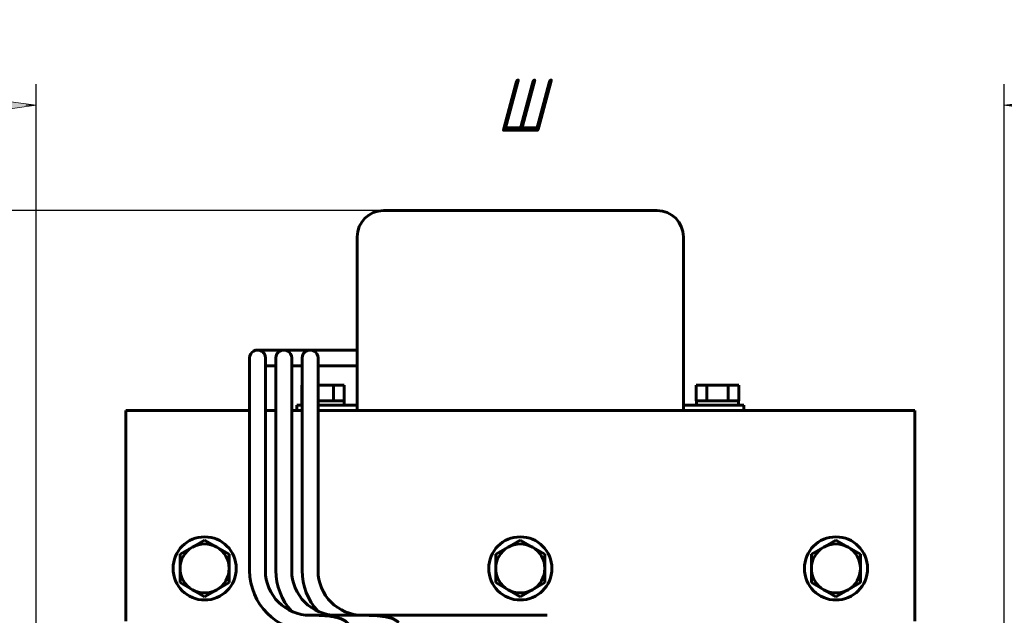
# Model space of a CAD drawing. Header units: millimetres. Extents: x 0 to 297, y 0 to 420.
# Tile 8 of 10: x 64 to 158, y 182 to 239. Entities that reach past the tile are written whole.
import ezdxf

# ---------------------------------------------------------------- set-up
doc = ezdxf.new("R2010")
doc.units = ezdxf.units.MM
doc.linetypes.add('K5LT_BASIC', pattern=[0])
doc.linetypes.add('K5LT_THIN', pattern=[0])
doc.layers.add('Системный слой', color=7, linetype='Continuous')
doc.styles.add('KDIMTEXTSTYLE', font='GOST_AU.SHX', dxfattribs={"width": 0.96, "oblique": 15, "height": 5})
doc.dimstyles.new('KDIMSTYLE (0.50)', dxfattribs={"dimtxt": 5, "dimasz": 1, "dimexe": 2, "dimexo": 0, "dimgap": 1, "dimtad": 1, "dimlfac": 2, "dimtxsty": 'KDIMTEXTSTYLE', "dimsah": 1, "dimcen": 0, "dimdle": 1, "dimadec": 0, "dimazin": 0, "dimtfac": 0.667, "dimtmove": 0, "dimatfit": 3, "dimfxl": 1, "dimtvp": 1, "dimtolj": 1, "dimtzin": 0, "dimarcsym": 0})

# ---------------------------------------------------------------- blocks, each defined once
blk = doc.blocks.new('U26')
at = {"layer": 'Системный слой', "color": 150, "linetype": 'K5LT_BASIC', "lineweight": 60, "true_color": 0x0080ff}
for p, q in [((91.115, 202.134), (90.946, 202.134)), ((96.342, 202.134), (92.615, 202.134))]:
    blk.add_line(p, q, dxfattribs=at)
blk = doc.blocks.new('U27')
at = {"layer": 'Системный слой', "color": 150, "linetype": 'K5LT_BASIC', "lineweight": 60, "true_color": 0x0080ff}
for p, q in [((94.123, 202.55), (94.102, 202.55)), ((95.112, 202.55), (95.091, 202.55))]:
    blk.add_line(p, q, dxfattribs=at)
blk = doc.blocks.new('U28')
at = {"layer": 'Системный слой', "color": 150, "linetype": 'K5LT_BASIC', "lineweight": 60, "true_color": 0x0080ff}
for p, q in [((91.092, 202.55), (91.115, 202.55)), ((92.615, 202.55), (94.06, 202.55)), ((94.123, 202.55), (95.091, 202.55))]:
    blk.add_line(p, q, dxfattribs=at)
blk = doc.blocks.new('U29')
at = {"layer": 'Системный слой', "color": 150, "linetype": 'K5LT_BASIC', "lineweight": 60, "true_color": 0x0080ff}
for p, q in [((129.623, 202.55), (129.581, 202.55)), ((131.602, 202.55), (131.56, 202.55))]:
    blk.add_line(p, q, dxfattribs=at)
blk = doc.blocks.new('U30')
at = {"layer": 'Системный слой', "color": 150, "linetype": 'K5LT_BASIC', "lineweight": 60, "true_color": 0x0080ff}
for p, q in [((128.592, 202.55), (128.571, 202.55)), ((129.581, 202.55), (129.56, 202.55))]:
    blk.add_line(p, q, dxfattribs=at)
blk = doc.blocks.new('U31')
at = {"layer": 'Системный слой', "color": 150, "linetype": 'K5LT_BASIC', "lineweight": 60, "true_color": 0x0080ff}
for p, q in [((131.623, 202.55), (131.602, 202.55)), ((132.612, 202.55), (132.591, 202.55))]:
    blk.add_line(p, q, dxfattribs=at)
blk = doc.blocks.new('U32')
at = {"layer": 'Системный слой', "color": 150, "linetype": 'K5LT_BASIC', "lineweight": 60, "true_color": 0x0080ff}
for p, q in [((128.592, 202.55), (129.56, 202.55)), ((129.623, 202.55), (131.56, 202.55)), ((131.623, 202.55), (132.591, 202.55))]:
    blk.add_line(p, q, dxfattribs=at)
blk = doc.blocks.new('U34')
at = {"layer": 'Системный слой', "color": 150, "linetype": 'K5LT_BASIC', "lineweight": 60, "true_color": 0x0080ff}
for p, q in [((74.342, 201.635), (86.115, 201.635)), ((87.615, 201.635), (88.615, 201.635)), ((90.115, 201.635), (91.115, 201.635)), ((92.615, 201.635), (96.342, 201.635)), ((127.342, 201.635), (149.342, 201.635))]:
    blk.add_line(p, q, dxfattribs=at)
blk = doc.blocks.new('KDIMARROW_01')
at = {"layer": 'Системный слой'}
blk.add_hatch(color=0, dxfattribs=at).paths.add_polyline_path([(0, 0), (-5, 0.658), (-4.5, 0), (-5, -0.658)])
at = {"layer": 'Системный слой', "color": 0, "linetype": 'K5LT_THIN', "lineweight": 18}
for p, q in [((-4.5, 0), (-5, 0.658)), ((-5, 0.658), (0, 0)), ((0, 0), (-5, -0.658)), ((-5, -0.658), (-4.5, 0)), ((0, 0), (-1, 0))]:
    blk.add_line(p, q, dxfattribs=at)

msp = doc.modelspace()

# ---------------------------------------------------------------- linework, layer by layer
at = {"layer": 'Системный слой', "color": 150, "linetype": 'K5LT_BASIC', "lineweight": 60, "true_color": 0x0080ff}
for p, q in [((98.8417, 220.6343), (124.8417, 220.6343)), ((96.3417, 202.1343), (96.3417, 218.1343)), ((127.3417, 218.1343), (127.3417, 202.1343)), ((86.8651, 207.3843), (89.3651, 207.3843)), ((89.3651, 207.3843), (91.8651, 207.3843)), ((91.8652, 207.3843), (94.3651, 207.3843)), ((96.3417, 207.3843), (94.3651, 207.3843)), ((86.1151, 204.1343), (86.1151, 206.6343)), ((87.6151, 204.1343), (87.6151, 206.6343)), ((87.6151, 205.8843), (88.6151, 205.8843)), ((88.6151, 204.1343), (88.6151, 206.6343)), ((90.1151, 204.1343), (90.1151, 206.6343)), ((90.1151, 205.8843), (91.1151, 205.8843)), ((91.1151, 204.1343), (91.1151, 206.6343)), ((92.6151, 204.1343), (92.6151, 206.6343)), ((92.6151, 205.8843), (94.3651, 205.8843)), ((96.3417, 205.8843), (94.3651, 205.8843)), ((86.1151, 204.1343), (86.1151, 186.4293)), ((87.6151, 204.1343), (87.6151, 186.4293)), ((88.6151, 204.1343), (88.6151, 186.4293)), ((90.1151, 204.1343), (90.1151, 186.4293)), ((91.071, 204.0495), (91.071, 202.5495)), ((91.071, 204.0495), (91.1151, 204.0495)), ((91.1151, 204.1343), (91.1151, 186.4293)), ((92.6151, 204.1343), (92.6151, 186.4293)), ((94.102, 204.0495), (92.6151, 204.0495)), ((94.102, 204.0495), (95.1124, 204.0495)), ((94.102, 204.0495), (94.102, 202.5495)), ((95.1124, 204.0495), (95.1124, 202.5495)), ((128.571, 204.0495), (128.571, 202.5495)), ((128.571, 204.0495), (129.5813, 204.0495)), ((129.5813, 204.0495), (129.5813, 202.5495)), ((131.602, 204.0495), (129.5813, 204.0495)), ((131.602, 204.0495), (131.602, 202.5495)), ((131.602, 204.0495), (132.6124, 204.0495)), ((132.6124, 204.0495), (132.6124, 202.5495)), ((90.9461, 202.1343), (90.605, 202.1343)), ((90.605, 202.1343), (90.605, 201.6345)), ((91.092, 202.5495), (91.071, 202.5495)), ((91.0917, 202.1343), (91.0917, 202.5495)), ((94.102, 202.5495), (94.0599, 202.5495)), ((95.0917, 202.1343), (95.0917, 202.5495)), ((96.3417, 201.6345), (96.3417, 202.1343)), ((127.3417, 202.1343), (127.3417, 201.6345)), ((132.7372, 202.1343), (127.3417, 202.1343)), ((128.5917, 202.1343), (128.5917, 202.5495)), ((132.5917, 202.1343), (132.5917, 202.5495)), ((133.0784, 202.1343), (132.7372, 202.1343)), ((133.0784, 202.1343), (133.0784, 201.6345)), ((74.3417, 200.1345), (74.3417, 201.6345)), ((96.3417, 201.6343), (98.8417, 201.6343)), ((124.8417, 201.6343), (98.8417, 201.6343)), ((124.8417, 201.6343), (127.3417, 201.6343)), ((149.3417, 200.1345), (149.3417, 201.6345)), ((74.3417, 200.1345), (74.3417, 181.6345)), ((149.3417, 200.1345), (149.3417, 181.6345)), ((81.8417, 189.3296), (80.6747, 188.6558)), ((83.0087, 188.6558), (81.8417, 189.3296)), ((111.8417, 189.3296), (110.6747, 188.6558)), ((113.0087, 188.6558), (111.8417, 189.3296)), ((141.8417, 189.3296), (140.6747, 188.6558)), ((143.0087, 188.6558), (141.8417, 189.3296)), ((80.6747, 188.6558), (79.5077, 187.9821)), ((84.1757, 187.9821), (83.0087, 188.6558)), ((110.6747, 188.6558), (109.5077, 187.9821)), ((114.1757, 187.9821), (113.0087, 188.6558)), ((140.6747, 188.6558), (139.5077, 187.9821)), ((144.1757, 187.9821), (143.0087, 188.6558)), ((79.5077, 187.9821), (79.5077, 186.6345)), ((84.1757, 186.6345), (84.1757, 187.9821)), ((109.5077, 187.9821), (109.5077, 186.6345)), ((114.1757, 186.6345), (114.1757, 187.9821)), ((139.5077, 187.9821), (139.5077, 186.6345)), ((144.1757, 186.6345), (144.1757, 187.9821)), ((79.5077, 186.6345), (79.5077, 185.287)), ((84.1757, 185.287), (84.1757, 186.6345)), ((109.5077, 186.6345), (109.5077, 185.287)), ((114.1757, 185.287), (114.1757, 186.6345)), ((139.5077, 186.6345), (139.5077, 185.287)), ((144.1757, 185.287), (144.1757, 186.6345)), ((79.5077, 185.287), (80.6747, 184.6132)), ((83.0087, 184.6132), (84.1757, 185.287)), ((109.5077, 185.287), (110.6747, 184.6132)), ((113.0087, 184.6132), (114.1757, 185.287)), ((139.5077, 185.287), (140.6747, 184.6132)), ((143.0087, 184.6132), (144.1757, 185.287)), ((80.6747, 184.6132), (81.8417, 183.9395)), ((81.8417, 183.9395), (83.0087, 184.6132)), ((110.6747, 184.6132), (111.8417, 183.9395)), ((111.8417, 183.9395), (113.0087, 184.6132)), ((140.6747, 184.6132), (141.8417, 183.9395)), ((141.8417, 183.9395), (143.0087, 184.6132)), ((91.8651, 182.1793), (92.3921, 182.1793)), ((94.3651, 182.1793), (97.1916, 182.1793)), ((97.1916, 182.1793), (114.3872, 182.1793))]:
    msp.add_line(p, q, dxfattribs=at)
for centre in [(81.8417, 186.6345), (111.8417, 186.6345), (141.8417, 186.6345)]:
    msp.add_circle(centre, 3, dxfattribs=at)
for centre, radius, start, end in [((98.8417, 218.1343), 2.5, 90, 180), ((124.8417, 218.1343), 2.5, 0, 90), ((86.8651, 206.6343), 0.75, 0, 180.000703), ((89.3651, 206.6343), 0.75, 0, 180.000703), ((91.8651, 206.6343), 0.75, 0, 180.000703), ((81.8417, 186.6345), 2.334, 120, 180), ((81.8417, 186.6345), 2.334, 60, 120), ((81.8417, 186.6345), 2.334, 0, 60), ((111.8417, 186.6345), 2.334, 120, 180), ((111.8417, 186.6345), 2.334, 60, 120), ((111.8417, 186.6345), 2.334, 0, 60), ((141.8417, 186.6345), 2.334, 120, 180), ((141.8417, 186.6345), 2.334, 60, 120), ((141.8417, 186.6345), 2.334, 0, 60), ((81.8417, 186.6345), 2.334, 180, 240), ((81.8417, 186.6345), 2.334, 300, 0), ((91.8651, 186.4293), 5.75, 180, 270), ((91.8651, 186.4293), 4.25, 180, 270), ((94.3651, 186.4293), 5.75, 180, 222.342605), ((94.3651, 186.4293), 4.25, 180, 270), ((96.8651, 186.4293), 5.75, 180, 222.342605), ((96.8651, 186.4293), 4.25, 180, 270), ((111.8417, 186.6345), 2.334, 180, 240), ((111.8417, 186.6345), 2.334, 300, 0), ((141.8417, 186.6345), 2.334, 180, 240), ((141.8417, 186.6345), 2.334, 300, 0), ((81.8417, 186.6345), 2.334, 240, 300), ((111.8417, 186.6345), 2.334, 240, 300), ((141.8417, 186.6345), 2.334, 240, 300)]:
    msp.add_arc(centre, radius, start, end, dxfattribs=at)
for points, knots in [([(95.6411, 180.8836), (95.6395, 180.9179), (95.636, 180.9521), (95.6249, 181.0197), (95.6174, 181.0535), (95.5985, 181.12), (95.5873, 181.1523), (95.5626, 181.2124), (95.5494, 181.2403), (95.5186, 181.2984), (95.4995, 181.3299), (95.4587, 181.3895), (95.4362, 181.4186), (95.388, 181.475), (95.3624, 181.5017), (95.3065, 181.5548), (95.2772, 181.5798), (95.2127, 181.63), (95.1775, 181.6547), (95.1019, 181.7029), (95.0612, 181.7262), (94.9761, 181.7706), (94.9331, 181.7909), (94.8442, 181.8294), (94.7983, 181.8476), (94.7039, 181.882), (94.6557, 181.8982), (94.5903, 181.9184), (94.5744, 181.9232), (94.5193, 181.9394), (94.4791, 181.9505), (94.4252, 181.9646), (94.4124, 181.9678), (94.388, 181.9739), (94.3766, 181.9767), (94.3635, 181.9799), (94.3619, 181.9803), (94.334, 181.987), (94.3074, 181.9932), (94.2266, 182.0113), (94.1714, 182.0227), (94.0313, 182.0496), (93.945, 182.0642), (93.77, 182.0907), (93.6814, 182.1024), (93.4938, 182.1243), (93.3943, 182.1342), (93.2004, 182.1504), (93.1051, 182.1559), (93.0008, 182.1629), (92.9905, 182.1634), (92.9005, 182.1681), (92.82, 182.1715), (92.624, 182.1775), (92.508, 182.1793), (92.3921, 182.1793)], [0, 0, 0, 0, 0.5284171, 0.5284171, 1.0636949, 1.0636949, 1.6031985, 1.6031985, 2.0927612, 2.0927612, 2.6831049, 2.6831049, 3.3009503, 3.3009503, 3.9594316, 3.9594316, 4.67895, 4.67895, 5.4918496, 5.4918496, 6.4088222, 6.4088222, 7.3412013, 7.3412013, 8.2765007, 8.2765007, 9.2118002, 9.2118002, 9.5057375, 9.5057375, 10.2310471, 10.2310471, 10.4567996, 10.4567996, 10.6546372, 10.6546372, 10.6825521, 10.6825521, 11.1340571, 11.1340571, 12.0370671, 12.0370671, 13.3690119, 13.3690119, 14.6591136, 14.6591136, 16.0402542, 16.0402542, 17.304875, 17.304875, 17.4403521, 17.4403521, 18.4966811, 18.4966811, 20, 20, 20, 20]), ([(100.2715, 181.4628), (100.2507, 181.4911), (100.2273, 181.5193), (100.1794, 181.571), (100.1549, 181.5947), (100.1242, 181.6216), (100.1191, 181.626), (100.0849, 181.6549), (100.0552, 181.6773), (99.9919, 181.7208), (99.9576, 181.7419), (99.8851, 181.7824), (99.8477, 181.8011), (99.7746, 181.8344), (99.7391, 181.8492), (99.6677, 181.8768), (99.6312, 181.8898), (99.5437, 181.9188), (99.492, 181.9343), (99.3854, 181.9634), (99.3301, 181.9772), (99.2032, 182.006), (99.1304, 182.0208), (99.0377, 182.0378), (99.0205, 182.0408), (98.9685, 182.0499), (98.9331, 182.0557), (98.8257, 182.0726), (98.7517, 182.0831), (98.5864, 182.1042), (98.4943, 182.1145), (98.3039, 182.133), (98.2055, 182.1412), (98.0038, 182.1553), (97.9004, 182.1612), (97.7001, 182.1702), (97.6034, 182.1734), (97.4018, 182.1781), (97.2967, 182.1793), (97.1916, 182.1793)], [0, 0, 0, 0, 0.6088135, 0.6088135, 1.2370722, 1.2370722, 1.3654938, 1.3654938, 2.081531, 2.081531, 2.8965031, 2.8965031, 3.7925344, 3.7925344, 4.6012191, 4.6012191, 5.4099037, 5.4099037, 6.4956729, 6.4956729, 7.581442, 7.581442, 8.9091823, 8.9091823, 9.2083084, 9.2083084, 9.8065606, 9.8065606, 11.003065, 11.003065, 12.4080932, 12.4080932, 13.8320636, 13.8320636, 15.272965, 15.272965, 16.5878277, 16.5878277, 18, 18, 18, 18])]:
    msp.add_open_spline(points, degree=3, knots=knots, dxfattribs=at)

# ---------------------------------------------------------------- block references
at = {"layer": 'Системный слой'}
for name in ['U26', 'U28', 'U27', 'U30', 'U32', 'U29', 'U31', 'U34']:
    msp.add_blockref(name, (0, 0), dxfattribs=at)

# ---------------------------------------------------------------- dimensions: what is measured, and where the dimension line sits
at = {"layer": 'Системный слой', "color": 7}
msp.add_linear_dim(base=(65.8417, 230.6343), p1=(157.8417, 129.2345), p2=(65.8417, 129.2345), location=(111.8417, 230.6343), text='\\H5.0;\\W0.965;\\Q15;\\H5.0;\\W0.965;\\Q15;\\Q15;Ш', dimstyle='KDIMSTYLE (0.50)', override={"dimexo": 0, "dimblk1": 'KDIMARROW_01', "dimblk2": 'KDIMARROW_01', "dimse1": 0, "dimse2": 0, "dimclrt": 7, "dimtolj": 1}, dxfattribs=at).render()
msp.add_linear_dim(base=(55.8417, 220.6343), p1=(75.3417, 116.7345), p2=(98.8417, 220.6343), angle=90, location=(55.8417, 168.6844), text='\\H5.0;\\W0.965;\\Q15;\\H5.0;\\W0.965;\\Q15;\\Q15;В', dimstyle='KDIMSTYLE (0.50)', override={"dimexo": 0, "dimblk1": 'KDIMARROW_01', "dimblk2": 'KDIMARROW_01', "dimse1": 0, "dimse2": 0, "dimclrt": 7, "dimtolj": 1}, dxfattribs=at).render()

doc.saveas('drawing.dxf')
